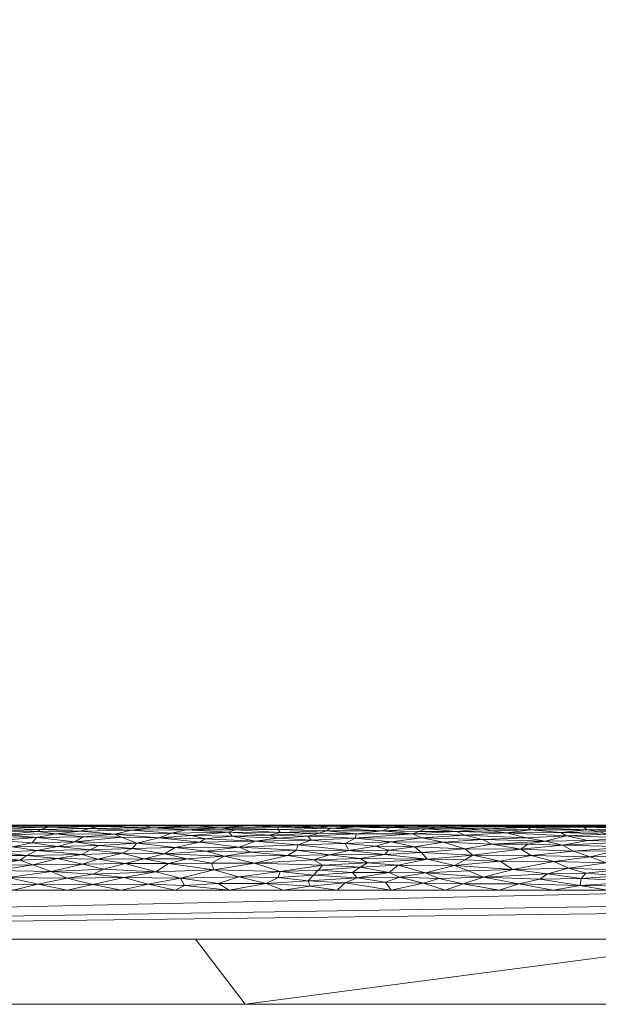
# Model space of a CAD drawing. Header units: millimetres. Extents: x -300 to 300, y 0 to 450.
# Tile 17 of 256: x -235 to -217, y 0 to 30. Entities that reach past the tile are written whole.
import ezdxf

# ---------------------------------------------------------------- set-up
doc = ezdxf.new("R2010")
doc.units = ezdxf.units.MM
doc.layers.add('A-GENM', color=13, linetype='Continuous')

# ---------------------------------------------------------------- blocks, each defined once
blk = doc.blocks.new('MODEL_CCAS0420-1080410R0 - MODEL_CCAS0420-1080410R0-453240-Preview')
at = {"layer": 'A-GENM', "lineweight": 9}
mesh = blk.add_polyface(dxfattribs=at)
corners = [(-296.159, -20, -110), (-295.657, -15.55, -110), (-294.177, -11.323, -110), (-291.793, -7.531, -110), (-288.625, -4.364, -110), (-284.831, -1.981, -110), (-280.602, -0.502, -110), (-276.147, 0, -110), (276.147, 0, -110), (280.596, -0.501, -110), (284.825, -1.978, -110), (288.619, -4.359, -110), (291.788, -7.525, -110), (294.174, -11.316, -110), (295.656, -15.545, -110), (296.159, -20, -110), (296.159, -426.171, -110), (295.658, -430.617, -110), (294.182, -434.842, -110), (291.802, -438.632, -110), (288.638, -441.797, -110), (284.848, -444.179, -110), (280.622, -445.657, -110), (276.171, -446.159, -110), (-276.171, -446.159, -110), (-280.617, -445.658, -110), (-284.842, -444.182, -110), (-288.632, -441.802, -110), (-291.797, -438.638, -110), (-294.179, -434.848, -110), (-295.657, -430.622, -110), (-296.159, -426.171, -110)]
mesh.append_faces([[corners[k] for k in face] for face in [(15, 12, 13, 14)]], dxfattribs={"vtx0": -1})
mesh.append_faces([[corners[k] for k in face] for face in [(16, 8, 15)]], dxfattribs={"vtx0": -1, "vtx1": -1})
mesh.append_faces([[corners[k] for k in face] for face in [(24, 31, 7, 8)]], dxfattribs={"vtx0": -1, "vtx1": -1, "vtx3": -1})
mesh.append_faces([[corners[k] for k in face] for face in [(31, 24, 25, 30), (18, 21, 22, 17), (17, 22, 23, 16)]], dxfattribs={"vtx0": -1, "vtx2": -1})
mesh.append_faces([[corners[k] for k in face] for face in [(0, 3, 4, 5), (0, 5, 6, 7)]], dxfattribs={"vtx0": -1, "vtx3": -1})
mesh.append_faces([[corners[k] for k in face] for face in [(28, 29, 27)]], dxfattribs={"vtx1": -1})
mesh.append_faces([[corners[k] for k in face] for face in [(25, 26, 30), (11, 12, 15, 10), (9, 10, 15, 8), (31, 0, 7)]], dxfattribs={"vtx1": -1, "vtx2": -1})
mesh.append_faces([[corners[k] for k in face] for face in [(23, 24, 8, 16)]], dxfattribs={"vtx1": -1, "vtx2": -1, "vtx3": -1})
mesh.append_faces([[corners[k] for k in face] for face in [(26, 27, 29, 30)]], dxfattribs={"vtx1": -1, "vtx3": -1})
mesh.append_faces([[corners[k] for k in face] for face in [(19, 20, 21, 18)]], dxfattribs={"vtx2": -1})
mesh.append_faces([[corners[k] for k in face] for face in [(0, 1, 2, 3)]], dxfattribs={"vtx3": -1})
mesh = blk.add_polyface(dxfattribs=at)
corners = [(279.918, 0, -2), (278.032, 0, -56), (276.147, 0, -110), (-276.147, 0, -110), (-278.032, 0, -56), (-279.918, 0, -2), (0, 0, -2)]
mesh.append_faces([[corners[k] for k in face] for face in [(6, 3, 4, 5)]], dxfattribs={"vtx0": -1})
mesh.append_faces([[corners[k] for k in face] for face in [(3, 6, 2)]], dxfattribs={"vtx0": -1, "vtx1": -1})
mesh.append_faces([[corners[k] for k in face] for face in [(1, 2, 6, 0)]], dxfattribs={"vtx1": -1})
mesh = blk.add_polyface(dxfattribs=at)
corners = [(279.918, 0, -2), (0, 0, -2), (-279.918, 0, -2), (-279.918, -0.586, -0.586), (-279.918, -2), (0, -2), (279.918, -2), (279.918, -0.586, -0.586), (-146.072, 0, -2), (-139.959, -2), (-209.938, -2), (-246.456, -2), (-73.036, 0, -2), (-212.995, 0, -2), (-69.979, -2), (-246.456, 0, -2), (146.072, -2), (139.959, 0, -2), (209.938, 0, -2), (246.456, 0, -2), (73.036, -2), (212.995, -2), (69.979, 0, -2), (246.456, -2), (-36.518, 0, -2), (-34.99, -2), (-52.485, -2), (34.99, 0, -2), (36.518, -2), (18.259, -2), (-263.187, -2), (-109.554, 0, -2), (-104.969, -2), (-122.464, -2), (263.187, 0, -2), (104.969, 0, -2), (109.554, -2), (91.295, -2), (-174.949, -2), (-179.533, 0, -2), (-162.803, 0, -2), (179.533, -2), (174.949, 0, -2), (192.444, 0, -2), (-157.454, -2), (-127.813, 0, -2), (-18.259, 0, -2), (-17.495, -2), (-229.726, 0, -2), (-228.197, -2), (229.726, -2), (228.197, 0, -2), (54.777, -2), (52.485, 0, -2), (-87.474, -2), (-91.295, 0, -2), (127.813, -2), (122.464, 0, -2), (-196.264, 0, -2), (-192.444, -2), (157.454, 0, -2), (162.803, -2), (-54.777, 0, -2), (17.495, 0, -2), (-263.187, 0, -2), (263.187, -2), (87.474, 0, -2), (196.264, -2)]
mesh.append_faces([[corners[k] for k in face] for face in [(44, 40, 38), (45, 33, 31), (46, 47, 1), (50, 51, 21), (52, 53, 28), (54, 55, 32), (56, 57, 36), (58, 59, 39), (60, 61, 42)]], dxfattribs={"vtx0": -1, "vtx1": -1})
mesh.append_faces([[corners[k] for k in face] for face in [(34, 65, 7), (30, 64, 3)]], dxfattribs={"vtx0": -1, "vtx1": -1, "vtx2": -1})
mesh.append_faces([[corners[k] for k in face] for face in [(5, 63, 1, 47), (42, 61, 41, 43), (19, 23, 65, 34), (32, 55, 31, 33), (28, 53, 27, 29), (39, 59, 38, 40), (36, 57, 35, 37), (21, 51, 18, 67), (63, 5, 29, 27), (67, 18, 43, 41), (37, 35, 66)]], dxfattribs={"vtx0": -1, "vtx2": -1})
mesh.append_faces([[corners[k] for k in face] for face in [(2, 3, 64)]], dxfattribs={"vtx1": -1})
mesh.append_faces([[corners[k] for k in face] for face in [(25, 47, 46, 24), (9, 33, 45, 8), (8, 40, 44, 9), (49, 10, 13, 48), (11, 49, 48, 15), (19, 51, 50, 23), (20, 37, 66, 22), (26, 25, 24, 62), (14, 26, 62, 12), (22, 53, 52, 20), (30, 11, 15, 64), (12, 55, 54, 14), (17, 57, 56, 16), (10, 59, 58, 13), (16, 61, 60, 17)]], dxfattribs={"vtx1": -1, "vtx3": -1})
mesh.append_faces([[corners[k] for k in face] for face in [(3, 4, 30), (65, 6, 7), (7, 0, 34)]], dxfattribs={"vtx2": -1})
mesh = blk.add_polyface(dxfattribs=at)
corners = [(-279.918, -2), (-292.651, -7.27), (-297.929, -20), (-297.929, -224.97), (-297.929, -429.94), (-292.661, -442.661), (-279.94, -447.929), (0, -447.929), (279.94, -447.929), (292.661, -442.661), (297.929, -429.94), (297.929, -224.97), (297.929, -20), (292.651, -7.27), (279.918, -2), (0, -2), (0, -3.5), (13.257, -3.5), (26.515, -3.5), (39.772, -3.5), (53.029, -3.5), (66.287, -3.5), (79.544, -3.5), (92.801, -3.5), (106.059, -3.5), (119.316, -3.5), (132.573, -3.5), (145.831, -3.5), (159.088, -3.5), (172.345, -3.5), (185.603, -3.5), (198.86, -3.5), (212.117, -3.5), (225.375, -3.5), (238.632, -3.5), (251.889, -3.5), (265.147, -3.5), (278.404, -3.5), (291.028, -7.487), (296.497, -19.511), (296.5, -32.769), (296.5, -46.026), (296.5, -59.283), (296.5, -72.541), (296.5, -85.798), (296.5, -99.055), (296.5, -112.313), (296.5, -125.57), (296.5, -138.827), (296.5, -152.085), (296.5, -165.342), (296.5, -178.599), (296.5, -191.857), (296.5, -205.114), (296.5, -218.371), (296.5, -231.629), (296.5, -244.886), (296.5, -258.143), (296.499, -271.401), (296.499, -284.658), (296.499, -297.915), (296.499, -311.173), (296.499, -324.43), (296.499, -337.687), (296.5, -350.945), (296.5, -364.202), (296.5, -377.459), (296.5, -390.717), (296.5, -403.974), (296.5, -417.231), (296.497, -430.489), (291.028, -442.513), (278.404, -446.5), (265.147, -446.5), (251.889, -446.5), (238.632, -446.5), (225.375, -446.5), (212.117, -446.5), (198.86, -446.5), (185.603, -446.5), (172.345, -446.5), (159.088, -446.5), (145.831, -446.5), (132.573, -446.5), (119.316, -446.5), (106.059, -446.5), (92.801, -446.5), (79.544, -446.5), (66.287, -446.5), (53.029, -446.5), (39.772, -446.5), (26.515, -446.5), (13.257, -446.5), (0, -446.5), (-12.926, -446.5), (-25.852, -446.5), (-38.777, -446.5), (-51.703, -446.5), (-64.629, -446.5), (-77.555, -446.5), (-90.48, -446.5), (-103.406, -446.5), (-116.332, -446.5), (-129.258, -446.5), (-142.183, -446.5), (-155.109, -446.5), (-168.035, -446.5), (-180.961, -446.5), (-193.887, -446.5), (-206.812, -446.5), (-219.738, -446.5), (-232.664, -446.5), (-245.59, -446.5), (-258.515, -446.5), (-271.441, -446.5), (-284.356, -445.968), (-294.544, -438.124), (-296.5, -425.35), (-296.5, -412.424), (-296.5, -399.498), (-296.5, -386.572), (-296.5, -373.646), (-296.5, -360.721), (-296.5, -347.795), (-296.499, -334.869), (-296.499, -321.943), (-296.499, -309.018), (-296.499, -296.092), (-296.499, -283.166), (-296.499, -270.24), (-296.5, -257.315), (-296.5, -244.389), (-296.5, -231.463), (-296.5, -218.537), (-296.5, -205.611), (-296.5, -192.686), (-296.5, -179.76), (-296.5, -166.834), (-296.5, -153.908), (-296.5, -140.983), (-296.5, -128.057), (-296.5, -115.131), (-296.5, -102.205), (-296.5, -89.28), (-296.5, -76.354), (-296.5, -63.428), (-296.5, -50.502), (-296.5, -37.576), (-296.5, -24.651), (-294.544, -11.876), (-284.356, -4.032), (-271.441, -3.5), (-258.515, -3.5), (-245.59, -3.5), (-232.664, -3.5), (-219.738, -3.5), (-206.812, -3.5), (-193.887, -3.5), (-180.961, -3.5), (-168.035, -3.5), (-155.109, -3.5), (-142.183, -3.5), (-129.258, -3.5), (-116.332, -3.5), (-103.406, -3.5), (-90.48, -3.5), (-77.555, -3.5), (-64.629, -3.5), (-51.703, -3.5), (-38.777, -3.5), (-25.852, -3.5), (-12.926, -3.5), (-294.538, -438.129), (-294.547, -438.108)]
mesh.append_faces([[corners[k] for k in face] for face in [(116, 172, 173)]])
mesh.append_faces([[corners[k] for k in face] for face in [(118, 4, 117), (6, 115, 5), (115, 6, 114), (7, 104, 6), (1, 150, 0), (151, 0, 150)]], dxfattribs={"vtx0": -1, "vtx1": -1})
mesh.append_faces([[corners[k] for k in face] for face in [(4, 124, 125), (7, 99, 100), (2, 148, 149), (149, 1, 2), (2, 141, 142), (0, 151, 152), (0, 160, 161, 15), (15, 165, 166), (15, 170, 171), (8, 81, 82, 7), (8, 72, 73), (11, 61, 62, 10), (12, 46, 47, 11), (38, 13, 14, 37), (13, 38, 39, 12)]], dxfattribs={"vtx0": -1, "vtx2": -1})
mesh.append_faces([[corners[k] for k in face] for face in [(4, 118, 119, 120), (4, 120, 121, 122), (3, 128, 129, 130), (3, 130, 131, 132), (3, 138, 139, 140), (0, 154, 155, 156), (0, 156, 157, 158), (15, 161, 162, 163), (15, 163, 164, 165), (8, 73, 74, 75), (7, 86, 87, 88), (7, 83, 84, 85), (10, 68, 69, 70), (11, 55, 56, 57), (14, 28, 29, 30), (14, 32, 33, 34), (15, 19, 20, 21), (12, 44, 45, 46), (11, 49, 50, 51), (11, 47, 48, 49), (12, 39, 40, 41)]], dxfattribs={"vtx0": -1, "vtx3": -1})
mesh.append_faces([[corners[k] for k in face] for face in [(123, 124, 4, 122), (127, 128, 3, 126), (113, 114, 6, 112), (111, 112, 6, 110), (109, 110, 6, 108), (107, 108, 6, 106), (96, 97, 7, 95), (105, 106, 6, 104), (103, 104, 7, 102), (101, 102, 7, 100), (98, 99, 7, 97), (94, 95, 7, 93), (135, 136, 3, 134), (137, 138, 3, 136), (133, 134, 3, 132), (145, 146, 2, 144), (147, 148, 2, 146), (143, 144, 2, 142), (149, 150, 1), (153, 154, 0, 152), (159, 160, 0, 158), (169, 170, 15, 168), (167, 168, 15, 166), (78, 79, 8, 77), (80, 81, 8, 79), (76, 77, 8, 75), (91, 92, 7, 90), (89, 90, 7, 88), (85, 86, 7), (82, 83, 7), (67, 68, 10, 66), (65, 66, 10, 64), (60, 61, 11, 59), (58, 59, 11, 57), (63, 64, 10, 62), (54, 55, 11, 53), (26, 27, 15, 25), (31, 32, 14, 30), (16, 17, 15, 171), (18, 19, 15, 17), (24, 25, 15, 23), (22, 23, 15, 21), (34, 35, 14), (52, 53, 11, 51), (36, 37, 14, 35), (42, 43, 12, 41), (43, 44, 12), (92, 93, 7)]], dxfattribs={"vtx1": -1, "vtx2": -1})
mesh.append_faces([[corners[k] for k in face] for face in [(3, 4, 125, 126), (2, 3, 140, 141), (71, 72, 8, 9), (70, 71, 9, 10), (27, 28, 14, 15)]], dxfattribs={"vtx1": -1, "vtx3": -1})
mesh.append_faces([[corners[k] for k in face] for face in [(4, 173, 117), (115, 172, 5)]], dxfattribs={"vtx2": -1})
mesh = blk.add_polyface(dxfattribs=at)
corners = [(218.725, -4.387, -0.214), (218.275, -4.176, -0.124), (217.12, -4.34, -0.192), (216.383, -5.109, -0.812), (217.682, -5.03, -0.71), (216.34, -4.981, -0.655), (218.337, -5.167, -0.895), (218.817, -5.457, -1.587), (217.807, -5.431, -1.476), (217.678, -5.47, -1.654), (216.843, -4.705, -0.407), (216.413, -4.837, -0.513), (218.123, -4.704, -0.406), (217.093, -5.22, -0.979), (217.72, -5.357, -1.257), (219.523, -5.425, -1.454), (218.464, -4.883, -0.555), (217.664, -5.493, -1.829), (218.883, -5.484, -1.746), (217.314, -5.296, -1.119), (216.191, -5.315, -1.159), (216.317, -5.4, -1.375), (216.571, -5.448, -1.544), (218.518, -5.269, -1.066), (218.994, -5.004, -0.68), (217.609, -4.525, -0.288), (216.099, -4.586, -0.325), (217.918, -3.646, -0.006), (215.964, -3.766, -0.02), (217.89, -3.861, -0.036), (216.843, -4.117, -0.104), (218.918, -4.002, -0.069), (217.75, -4.021, -0.075), (218.746, -3.5), (217.089, -3.5), (216.48, -3.629, -0.005), (219.162, -3.841, -0.033), (217.677, -5.5, -2), (216.166, -5.5, -2), (216.726, -3.946, -0.055), (215.932, -4.34, -0.192), (216.166, -5.485, -1.75), (219.189, -5.5, -2)]
mesh.append_faces([[corners[k] for k in face] for face in [(37, 17, 38)]], dxfattribs={"vtx0": -1, "vtx1": -1})
mesh.append_faces([[corners[k] for k in face] for face in [(0, 1, 2), (3, 4, 5), (6, 4, 3), (7, 8, 9), (10, 11, 12), (3, 13, 6), (14, 8, 15), (16, 11, 5), (17, 18, 9), (19, 20, 14), (21, 8, 14), (8, 22, 9), (20, 21, 14), (21, 22, 8), (19, 23, 13), (16, 12, 11), (16, 4, 24), (0, 2, 25), (2, 26, 25), (10, 25, 26), (16, 5, 4), (13, 23, 6), (27, 28, 29), (30, 2, 1), (1, 31, 32), (27, 34, 35), (28, 27, 35), (36, 27, 29), (32, 39, 30), (28, 39, 29), (29, 39, 32), (1, 32, 30), (29, 32, 31), (30, 40, 2), (22, 41, 9), (9, 41, 17), (38, 17, 41), (6, 24, 4), (25, 10, 12), (23, 19, 14), (13, 20, 19)]], dxfattribs={"vtx0": -1, "vtx1": -1, "vtx2": -1})
mesh.append_faces([[corners[k] for k in face] for face in [(27, 33, 34), (17, 37, 42)]], dxfattribs={"vtx0": -1, "vtx2": -1})
mesh = blk.add_polyface(dxfattribs=at)
corners = [(220.917, -5.383, -1.325), (220.642, -5.326, -1.184), (219.436, -5.349, -1.235), (218.337, -5.167, -0.895), (220.179, -5.262, -1.053), (219.581, -5.11, -0.813), (219.746, -4.765, -0.452), (218.464, -4.883, -0.555), (219.53, -4.911, -0.582), (217.609, -4.525, -0.288), (219.424, -4.568, -0.314), (218.725, -4.387, -0.214), (219.8, -3.701, -0.012), (219.162, -3.841, -0.033), (220.883, -3.904, -0.045), (220.89, -5.445, -1.531), (218.817, -5.457, -1.587), (220.387, -5.479, -1.71), (219.523, -5.425, -1.454), (221.461, -5.187, -0.925), (218.518, -5.269, -1.066), (218.994, -5.004, -0.68), (217.72, -5.357, -1.257), (217.664, -5.493, -1.829), (219.189, -5.5, -2), (218.883, -5.484, -1.746), (220.915, -5.055, -0.741), (220.627, -4.918, -0.589), (221.215, -4.572, -0.317), (220.374, -4.389, -0.215), (218.123, -4.704, -0.406), (218.746, -3.5), (217.918, -3.646, -0.006), (221.515, -3.701, -0.012), (220.403, -3.5), (219.988, -4.138, -0.111), (218.275, -4.176, -0.124), (218.918, -4.002, -0.069), (219.945, -5.496, -1.866), (217.89, -3.861, -0.036), (220.701, -5.5, -2), (217.678, -5.47, -1.654), (217.807, -5.431, -1.476)]
mesh.append_faces([[corners[k] for k in face] for face in [(0, 1, 2), (3, 4, 5), (6, 7, 8), (9, 10, 11), (12, 13, 14), (15, 16, 17), (2, 18, 0), (4, 19, 5), (4, 20, 2), (21, 8, 7), (22, 2, 20), (2, 22, 18), (18, 16, 15), (23, 24, 25), (21, 26, 27), (10, 28, 29), (6, 10, 30), (7, 6, 30), (28, 10, 6), (11, 10, 29), (12, 31, 32), (33, 34, 12), (35, 36, 11), (35, 11, 29), (35, 37, 36), (10, 9, 30), (24, 38, 25), (0, 18, 15), (39, 37, 13), (4, 3, 20), (3, 5, 21), (25, 38, 17), (14, 37, 35), (14, 13, 37), (32, 13, 12), (41, 25, 16), (17, 16, 25), (42, 16, 18), (2, 1, 4), (21, 5, 26), (21, 27, 8), (6, 8, 27)]], dxfattribs={"vtx0": -1, "vtx1": -1, "vtx2": -1})
mesh.append_faces([[corners[k] for k in face] for face in [(38, 24, 40)]], dxfattribs={"vtx0": -1, "vtx2": -1})
mesh.append_faces([[corners[k] for k in face] for face in [(34, 31, 12)]], dxfattribs={"vtx1": -1, "vtx2": -1})
mesh = blk.add_polyface(dxfattribs=at)
corners = [(221.459, -4.767, -0.454), (219.746, -4.765, -0.452), (220.627, -4.918, -0.589), (220.179, -5.262, -1.053), (220.642, -5.326, -1.184), (221.715, -5.302, -1.133), (222.31, -5.436, -1.496), (220.917, -5.383, -1.325), (220.89, -5.445, -1.531), (222.119, -4.976, -0.649), (220.915, -5.055, -0.741), (222.78, -5.107, -0.809), (223.006, -4.835, -0.512), (221.463, -4.437, -0.239), (221.772, -4.263, -0.158), (220.374, -4.389, -0.215), (222.613, -4.45, -0.247), (221.215, -4.572, -0.317), (219.988, -4.138, -0.111), (221.348, -4.092, -0.096), (220.883, -3.904, -0.045), (222.255, -3.856, -0.035), (221.515, -3.701, -0.012), (223.062, -5.233, -1.001), (221.461, -5.187, -0.925), (222.647, -5.38, -1.316), (221.889, -5.473, -1.672), (221.457, -5.495, -1.847), (222.711, -5.495, -1.858), (220.387, -5.479, -1.71), (219.945, -5.496, -1.866), (222.794, -4.654, -0.37), (222.667, -4.03, -0.077), (219.581, -5.11, -0.813), (220.701, -5.5, -2), (222.212, -5.5, -2), (223.197, -5.465, -1.627), (219.8, -3.701, -0.012), (222.723, -3.714, -0.013), (220.403, -3.5), (222.06, -3.5), (222.874, -5.307, -1.142)]
mesh.append_faces([[corners[k] for k in face] for face in [(39, 22, 40)]], dxfattribs={"vtx0": -1, "vtx1": -1})
mesh.append_faces([[corners[k] for k in face] for face in [(0, 1, 2), (3, 4, 5), (6, 7, 8), (9, 10, 11), (12, 0, 9), (13, 14, 15), (16, 13, 17), (9, 0, 2), (15, 14, 18), (19, 20, 18), (20, 21, 22), (23, 11, 24), (5, 23, 24), (3, 5, 24), (5, 7, 25), (26, 27, 28), (7, 6, 25), (2, 10, 9), (29, 30, 27), (12, 31, 0), (31, 17, 0), (16, 17, 31), (17, 1, 0), (14, 32, 19), (33, 24, 10), (11, 10, 24), (28, 27, 35), (29, 27, 26), (29, 26, 8), (8, 26, 6), (26, 36, 6), (37, 20, 22), (21, 20, 32), (38, 22, 21), (27, 30, 34), (40, 22, 38), (25, 41, 5), (7, 5, 4), (14, 13, 16), (15, 17, 13), (20, 19, 32), (18, 14, 19)]], dxfattribs={"vtx0": -1, "vtx1": -1, "vtx2": -1})
mesh.append_faces([[corners[k] for k in face] for face in [(27, 34, 35)]], dxfattribs={"vtx0": -1, "vtx2": -1})
mesh = blk.add_polyface(dxfattribs=at)
corners = [(222.874, -5.307, -1.142), (222.647, -5.38, -1.316), (223.995, -5.324, -1.179), (223.062, -5.233, -1.001), (222.794, -4.654, -0.37), (223.912, -4.594, -0.33), (222.613, -4.45, -0.247), (224.781, -5.227, -0.991), (223.898, -3.751, -0.018), (222.723, -3.714, -0.013), (223.469, -3.904, -0.045), (223.006, -4.835, -0.512), (223.8, -4.734, -0.428), (223.739, -5.422, -1.445), (224.822, -5.097, -0.796), (222.31, -5.436, -1.496), (223.72, -4.985, -0.659), (222.78, -5.107, -0.809), (222.119, -4.976, -0.649), (224.671, -4.478, -0.262), (224.449, -4.342, -0.193), (223.501, -4.266, -0.16), (221.772, -4.263, -0.158), (222.667, -4.03, -0.077), (224.767, -3.877, -0.04), (224.718, -5.457, -1.587), (223.197, -5.465, -1.627), (223.802, -5.488, -1.78), (222.711, -5.495, -1.858), (223.724, -5.5, -2), (221.889, -5.473, -1.672), (225.02, -4.716, -0.415), (224.196, -4.856, -0.53), (222.212, -5.5, -2), (222.255, -3.856, -0.035), (223.783, -4.041, -0.08), (222.06, -3.5), (223.718, -3.5), (224.668, -4.204, -0.135), (225.236, -5.5, -2), (221.715, -5.302, -1.133), (225.135, -3.725, -0.014)]
mesh.append_faces([[corners[k] for k in face] for face in [(29, 28, 33), (36, 9, 37), (39, 27, 29)]], dxfattribs={"vtx0": -1, "vtx1": -1})
mesh.append_faces([[corners[k] for k in face] for face in [(0, 1, 2), (0, 2, 3), (4, 5, 6), (2, 7, 3), (8, 9, 10), (11, 12, 4), (13, 2, 1), (3, 7, 14), (1, 15, 13), (14, 16, 17), (14, 17, 3), (18, 17, 16), (11, 18, 16), (19, 20, 6), (4, 12, 5), (6, 21, 22), (23, 22, 21), (10, 24, 8), (25, 13, 26), (27, 28, 29), (30, 28, 26), (25, 26, 27), (13, 15, 26), (31, 12, 32), (28, 27, 26), (10, 34, 23), (34, 10, 9), (35, 10, 23), (10, 35, 24), (23, 21, 35), (38, 35, 21), (9, 8, 37), (3, 40, 0), (32, 12, 11), (31, 5, 12), (6, 5, 19), (16, 32, 11), (41, 37, 8), (20, 38, 21), (6, 20, 21)]], dxfattribs={"vtx0": -1, "vtx1": -1, "vtx2": -1})
mesh = blk.add_polyface(dxfattribs=at)
corners = [(223.995, -5.324, -1.179), (225.708, -5.32, -1.169), (224.781, -5.227, -0.991), (225.983, -5.449, -1.548), (225.592, -5.404, -1.386), (224.718, -5.457, -1.587), (225.13, -4.934, -0.605), (224.822, -5.097, -0.796), (226.178, -5.036, -0.718), (224.196, -4.856, -0.53), (223.72, -4.985, -0.659), (223.802, -5.488, -1.78), (225.569, -5.491, -1.809), (225.236, -5.5, -2), (226.672, -5.476, -1.688), (227.186, -5.366, -1.279), (225.929, -5.247, -1.026), (226.275, -5.164, -0.89), (225.615, -4.584, -0.324), (224.671, -4.478, -0.262), (223.912, -4.594, -0.33), (224.668, -4.204, -0.135), (224.449, -4.342, -0.193), (225.813, -4.273, -0.163), (223.783, -4.041, -0.08), (224.902, -4.045, -0.081), (224.767, -3.877, -0.04), (226.103, -3.965, -0.06), (225.96, -4.118, -0.104), (225.135, -3.725, -0.014), (225.375, -3.5), (223.718, -3.5), (223.898, -3.751, -0.018), (223.739, -5.422, -1.445), (226.587, -4.895, -0.567), (225.02, -4.716, -0.415), (226.105, -4.435, -0.239), (226.207, -3.628, -0.005), (226.265, -3.794, -0.024), (227.032, -3.5), (226.623, -4.735, -0.429), (226.747, -5.5, -2), (227.122, -5.277, -1.081), (226.9, -4.564, -0.312)]
mesh.append_faces([[corners[k] for k in face] for face in [(30, 37, 39)]], dxfattribs={"vtx0": -1, "vtx1": -1})
mesh.append_faces([[corners[k] for k in face] for face in [(0, 1, 2), (3, 4, 5), (0, 4, 1), (6, 7, 8), (9, 10, 6), (11, 12, 5), (11, 13, 12), (12, 14, 3), (1, 4, 15), (2, 1, 16), (17, 7, 2), (8, 7, 17), (7, 6, 10), (18, 19, 20), (21, 22, 23), (24, 25, 26), (27, 25, 28), (32, 26, 29), (5, 4, 33), (0, 33, 4), (8, 34, 6), (34, 35, 6), (23, 28, 21), (19, 18, 36), (37, 30, 29), (27, 26, 25), (29, 26, 38), (37, 29, 38), (35, 34, 40), (12, 3, 5), (42, 16, 1), (17, 2, 16), (35, 18, 20), (35, 9, 6), (40, 18, 35), (36, 18, 43), (36, 23, 22), (26, 27, 38), (21, 28, 25), (24, 21, 25), (22, 19, 36)]], dxfattribs={"vtx0": -1, "vtx1": -1, "vtx2": -1})
mesh.append_faces([[corners[k] for k in face] for face in [(29, 30, 31)]], dxfattribs={"vtx0": -1, "vtx2": -1})
mesh.append_faces([[corners[k] for k in face] for face in [(13, 41, 12)]], dxfattribs={"vtx1": -1, "vtx2": -1})
mesh = blk.add_polyface(dxfattribs=at)
corners = [(225.96, -4.118, -0.104), (227.124, -4.079, -0.092), (226.103, -3.965, -0.06), (227.553, -3.703, -0.012), (228.689, -3.5), (227.032, -3.5), (227.201, -5.434, -1.489), (225.983, -5.449, -1.548), (226.672, -5.476, -1.688), (227.503, -5.494, -1.839), (228.118, -5.472, -1.664), (225.569, -5.491, -1.809), (226.747, -5.5, -2), (227.896, -5.007, -0.685), (228.388, -4.821, -0.499), (226.587, -4.895, -0.567), (225.813, -4.273, -0.163), (227.916, -4.333, -0.189), (229.161, -4.125, -0.107), (228.259, -5.5, -2), (228.955, -5.415, -1.42), (227.186, -5.366, -1.279), (226.178, -5.036, -0.718), (225.708, -5.32, -1.169), (227.122, -5.277, -1.081), (227.461, -5.193, -0.936), (226.275, -5.164, -0.89), (225.929, -5.247, -1.026), (225.592, -5.404, -1.386), (228.511, -5.359, -1.261), (226.623, -4.735, -0.429), (226.105, -4.435, -0.239), (227.195, -5.097, -0.796), (228.031, -4.673, -0.384), (228.841, -4.543, -0.299), (226.9, -4.564, -0.312), (227.19, -3.895, -0.043), (226.265, -3.794, -0.024), (226.207, -3.628, -0.005), (225.615, -4.584, -0.324), (228.699, -5.284, -1.095), (228.399, -3.913, -0.047), (228.602, -5.155, -0.877)]
mesh.append_faces([[corners[k] for k in face] for face in [(0, 1, 2), (6, 7, 8), (8, 9, 10), (9, 11, 12), (13, 14, 15), (16, 17, 1), (18, 1, 17), (20, 21, 6), (9, 8, 11), (13, 15, 22), (23, 21, 24), (25, 26, 27), (6, 8, 10), (20, 6, 10), (6, 21, 28), (21, 29, 24), (30, 15, 14), (17, 16, 31), (24, 25, 27), (26, 25, 32), (32, 22, 26), (14, 33, 30), (34, 17, 35), (2, 36, 37), (38, 3, 5), (3, 38, 37), (3, 37, 36), (34, 35, 33), (33, 35, 30), (39, 30, 35), (24, 29, 40), (28, 7, 6), (17, 31, 35), (36, 1, 41), (1, 36, 2), (3, 36, 41), (16, 1, 0), (40, 25, 24), (32, 42, 13), (42, 32, 25), (22, 32, 13)]], dxfattribs={"vtx0": -1, "vtx1": -1, "vtx2": -1})
mesh.append_faces([[corners[k] for k in face] for face in [(3, 4, 5)]], dxfattribs={"vtx0": -1, "vtx2": -1})
mesh.append_faces([[corners[k] for k in face] for face in [(12, 19, 9)]], dxfattribs={"vtx1": -1, "vtx2": -1})
mesh = blk.add_polyface(dxfattribs=at)
corners = [(229.7, -5.473, -1.669), (228.955, -5.415, -1.42), (228.118, -5.472, -1.664), (228.259, -5.5, -2), (229.015, -5.494, -1.839), (227.503, -5.494, -1.839), (229.771, -5.5, -2), (230.015, -5.355, -1.252), (230.462, -5.255, -1.041), (228.699, -5.284, -1.095), (230.673, -4.621, -0.348), (229.401, -4.695, -0.399), (230.346, -4.813, -0.492), (229.43, -5.082, -0.776), (230.847, -5.11, -0.813), (229.604, -4.973, -0.646), (228.388, -4.821, -0.499), (227.896, -5.007, -0.685), (227.553, -3.703, -0.012), (228.399, -3.913, -0.047), (229.027, -3.709, -0.013), (230.066, -3.641, -0.006), (228.689, -3.5), (228.841, -4.543, -0.299), (229.984, -4.464, -0.254), (229.237, -4.33, -0.187), (228.511, -5.359, -1.261), (231.07, -5.415, -1.421), (230.526, -5.494, -1.839), (229.855, -5.175, -0.906), (228.602, -5.155, -0.877), (227.186, -5.366, -1.279), (227.124, -4.079, -0.092), (229.161, -4.125, -0.107), (227.461, -5.193, -0.936), (227.916, -4.333, -0.189), (230.189, -3.871, -0.038), (228.031, -4.673, -0.384), (230.938, -4.07, -0.089), (230.555, -4.318, -0.182), (230.346, -3.5)]
mesh.append_faces([[corners[k] for k in face] for face in [(6, 4, 3), (22, 21, 40)]], dxfattribs={"vtx0": -1, "vtx1": -1})
mesh.append_faces([[corners[k] for k in face] for face in [(0, 1, 2), (3, 4, 5), (7, 8, 9), (10, 11, 12), (13, 14, 15), (16, 17, 15), (18, 19, 20), (20, 21, 22), (23, 24, 25), (26, 7, 9), (0, 27, 1), (28, 0, 4), (4, 6, 28), (2, 4, 0), (4, 2, 5), (29, 13, 30), (27, 7, 1), (29, 9, 8), (1, 26, 31), (32, 33, 19), (34, 9, 30), (13, 17, 30), (16, 15, 12), (10, 23, 11), (35, 25, 33), (19, 33, 36), (11, 37, 16), (20, 19, 36), (36, 33, 38), (39, 38, 33), (18, 20, 22), (37, 11, 23), (16, 12, 11), (25, 24, 39), (10, 24, 23), (33, 25, 39), (23, 25, 35), (9, 29, 30), (14, 13, 29), (17, 13, 15), (7, 26, 1), (36, 21, 20)]], dxfattribs={"vtx0": -1, "vtx1": -1, "vtx2": -1})
mesh = blk.add_polyface(dxfattribs=at)
corners = [(230.673, -4.621, -0.348), (231.669, -4.783, -0.467), (231.975, -4.64, -0.361), (229.771, -5.5, -2), (231.282, -5.5, -2), (230.526, -5.494, -1.839), (230.847, -5.11, -0.813), (230.462, -5.255, -1.041), (232.201, -5.221, -0.981), (231.882, -4.322, -0.184), (230.555, -4.318, -0.182), (231.3, -4.469, -0.256), (231.7, -5.346, -1.229), (229.855, -5.175, -0.906), (232.713, -5.453, -1.565), (231.282, -5.474, -1.674), (232.779, -5.489, -1.785), (231.07, -5.415, -1.421), (232.549, -4.149, -0.115), (232.868, -3.994, -0.067), (230.938, -4.07, -0.089), (232.87, -3.68, -0.009), (232.003, -3.5), (231.175, -3.689, -0.01), (230.066, -3.641, -0.006), (230.189, -3.871, -0.038), (231.527, -4.945, -0.616), (229.604, -4.973, -0.646), (232.719, -4.449, -0.246), (230.346, -4.813, -0.492), (232.998, -5.394, -1.356), (231.728, -5.496, -1.861), (229.7, -5.473, -1.669), (230.015, -5.355, -1.252), (231.996, -5.132, -0.844), (233.429, -4.984, -0.659), (232.69, -4.876, -0.549), (229.984, -4.464, -0.254), (230.346, -3.5), (231.926, -3.889, -0.042), (232.794, -5.5, -2), (232.958, -4.738, -0.432)]
mesh.append_faces([[corners[k] for k in face] for face in [(38, 23, 22), (40, 31, 4)]], dxfattribs={"vtx0": -1, "vtx1": -1})
mesh.append_faces([[corners[k] for k in face] for face in [(0, 1, 2), (6, 7, 8), (9, 10, 11), (7, 12, 8), (7, 6, 13), (14, 15, 16), (15, 14, 17), (18, 19, 20), (21, 22, 23), (24, 25, 23), (6, 26, 27), (28, 9, 11), (26, 29, 27), (17, 14, 30), (4, 31, 5), (31, 15, 5), (32, 5, 15), (15, 17, 32), (17, 12, 33), (30, 12, 17), (6, 34, 26), (12, 7, 33), (1, 0, 29), (35, 26, 34), (26, 36, 1), (10, 9, 20), (0, 11, 37), (38, 24, 23), (39, 23, 25), (23, 39, 21), (20, 39, 25), (6, 8, 34), (15, 31, 16), (1, 41, 2), (26, 1, 29), (11, 2, 28), (37, 11, 10), (2, 11, 0), (20, 9, 18), (20, 19, 39)]], dxfattribs={"vtx0": -1, "vtx1": -1, "vtx2": -1})
mesh.append_faces([[corners[k] for k in face] for face in [(3, 4, 5)]], dxfattribs={"vtx1": -1, "vtx2": -1})
mesh = blk.add_polyface(dxfattribs=at)
corners = [(232.794, -5.5, -2), (232.779, -5.489, -1.785), (231.728, -5.496, -1.861), (233.253, -5.316, -1.162), (232.998, -5.394, -1.356), (234.485, -5.367, -1.281), (233.955, -4.473, -0.259), (232.719, -4.449, -0.246), (233.208, -4.593, -0.33), (234.248, -5.432, -1.482), (232.713, -5.453, -1.565), (234.364, -5.475, -1.685), (234.306, -5.5, -2), (233.962, -4.839, -0.515), (233.429, -4.984, -0.659), (234.734, -4.954, -0.626), (232.549, -4.149, -0.115), (231.882, -4.322, -0.184), (233.19, -4.296, -0.172), (234.597, -4.716, -0.415), (232.958, -4.738, -0.432), (231.975, -4.64, -0.361), (233.662, -3.87, -0.038), (232.87, -3.68, -0.009), (231.926, -3.889, -0.042), (234.571, -5.3, -1.128), (231.7, -5.346, -1.229), (232.201, -5.221, -0.981), (234.006, -5.229, -0.994), (233.174, -5.139, -0.853), (234.602, -5.117, -0.822), (231.996, -5.132, -0.844), (232.69, -4.876, -0.549), (234.852, -5.494, -1.846), (232.868, -3.994, -0.067), (234.567, -3.688, -0.01), (233.661, -3.5), (234.149, -4.079, -0.092), (232.003, -3.5), (231.669, -4.783, -0.467), (231.527, -4.945, -0.616), (234.903, -4.571, -0.316), (234.713, -4.282, -0.166)]
mesh.append_faces([[corners[k] for k in face] for face in [(0, 1, 2), (3, 4, 5), (6, 7, 8), (9, 10, 11), (13, 14, 15), (16, 17, 18), (19, 20, 13), (8, 7, 21), (22, 23, 24), (3, 5, 25), (9, 5, 4), (10, 9, 4), (26, 4, 3), (11, 10, 1), (27, 3, 28), (29, 28, 30), (31, 27, 29), (27, 26, 3), (13, 32, 14), (12, 33, 1), (28, 29, 27), (30, 14, 29), (34, 22, 24), (35, 23, 22), (35, 36, 23), (18, 37, 16), (34, 37, 22), (31, 29, 14), (13, 20, 32), (39, 32, 20), (40, 14, 32), (8, 21, 20), (19, 8, 20), (6, 8, 41), (18, 6, 42), (19, 41, 8), (18, 17, 7), (6, 18, 7), (37, 18, 42), (3, 25, 28), (1, 33, 11), (37, 34, 16)]], dxfattribs={"vtx0": -1, "vtx1": -1, "vtx2": -1})
mesh.append_faces([[corners[k] for k in face] for face in [(1, 0, 12)]], dxfattribs={"vtx0": -1, "vtx2": -1})
mesh.append_faces([[corners[k] for k in face] for face in [(36, 38, 23)]], dxfattribs={"vtx1": -1, "vtx2": -1})
mesh = blk.add_polyface(dxfattribs=at)
corners = [(234.485, -5.367, -1.281), (234.248, -5.432, -1.482), (235.923, -5.399, -1.37), (235.766, -5.316, -1.161), (234.149, -4.079, -0.092), (235.473, -3.888, -0.042), (233.662, -3.87, -0.038), (235.814, -5.029, -0.71), (237.219, -4.917, -0.588), (235.335, -4.833, -0.509), (235.118, -4.426, -0.234), (234.713, -4.282, -0.166), (233.955, -4.473, -0.259), (234.597, -4.716, -0.415), (235.778, -4.673, -0.384), (234.903, -4.571, -0.316), (235.567, -5.214, -0.969), (234.006, -5.229, -0.994), (234.571, -5.3, -1.128), (237.297, -5.351, -1.242), (234.734, -4.954, -0.626), (237.185, -3.966, -0.06), (236.634, -3.818, -0.028), (236.147, -3.667, -0.008), (236.975, -3.5), (235.318, -3.5), (235.825, -4.109, -0.101), (234.602, -5.117, -0.822), (236.715, -5.166, -0.893), (237.055, -5.25, -1.032), (236.145, -5.455, -1.576), (234.852, -5.494, -1.846), (236.154, -5.49, -1.793), (234.364, -5.475, -1.685), (235.817, -5.5, -2), (236.6, -4.563, -0.311), (234.567, -3.688, -0.01), (233.661, -3.5), (236.007, -4.272, -0.162), (233.962, -4.839, -0.515), (233.429, -4.984, -0.659), (236.668, -4.411, -0.226), (236.995, -4.701, -0.404), (234.306, -5.5, -2)]
mesh.append_faces([[corners[k] for k in face] for face in [(37, 36, 25), (34, 31, 43)]], dxfattribs={"vtx0": -1, "vtx1": -1})
mesh.append_faces([[corners[k] for k in face] for face in [(0, 1, 2), (0, 2, 3), (4, 5, 6), (7, 8, 9), (10, 11, 12), (13, 14, 15), (16, 17, 18), (3, 2, 19), (20, 7, 9), (5, 21, 22), (5, 26, 21), (7, 27, 28), (16, 27, 17), (4, 11, 26), (16, 3, 29), (1, 30, 2), (31, 32, 33), (33, 32, 30), (18, 0, 3), (1, 33, 30), (32, 31, 34), (16, 28, 27), (20, 27, 7), (15, 14, 35), (6, 5, 36), (36, 23, 25), (38, 26, 11), (5, 23, 36), (5, 4, 26), (39, 20, 9), (27, 20, 40), (13, 39, 9), (10, 12, 15), (35, 10, 15), (38, 10, 41), (14, 9, 42), (9, 14, 13), (35, 41, 10), (16, 18, 3), (10, 38, 11), (23, 5, 22)]], dxfattribs={"vtx0": -1, "vtx1": -1, "vtx2": -1})
mesh.append_faces([[corners[k] for k in face] for face in [(23, 24, 25)]], dxfattribs={"vtx0": -1, "vtx2": -1})
mesh = blk.add_polyface(dxfattribs=at)
corners = [(0, -113.079, -5), (74.359, -113.079, -5), (148.718, -113.079, -5), (223.077, -113.079, -5), (294.5, -132.968, -5), (294.499, -81.318, -5), (294.499, -29.667, -5), (258.762, -5.5, -5), (206.609, -5.5, -5), (154.956, -5.5, -5), (103.303, -5.5, -5), (51.652, -5.5, -5), (0, -5.5, -5), (-59.752, -5.5, -5), (-119.504, -5.5, -5), (-179.256, -5.5, -5), (-239.009, -5.5, -5), (-294.499, -25.775, -5), (-289.1, -8.453, -5), (-294.499, -73.214, -5), (-294.5, -132.968, -5), (-275.116, -113.088, -5), (-244.547, -113.079, -5), (-213.979, -113.079, -5), (-183.41, -113.079, -5), (-152.842, -113.079, -5), (-122.274, -113.079, -5), (-91.705, -113.079, -5), (-61.137, -113.079, -5), (-30.568, -113.079, -5), (-119.5, -65, -5), (-114.374, -52.626, -5), (-102, -47.5, -5), (-89.626, -52.626, -5), (-84.5, -65, -5), (-89.626, -77.374, -5), (-102, -82.5, -5), (-114.374, -77.374, -5), (17.5, -65, -5), (12.374, -77.374, -5), (0, -82.5, -5), (-12.374, -77.374, -5), (-17.5, -65, -5), (-12.374, -52.626, -5), (0, -47.5, -5), (12.374, -52.626, -5), (119.5, -65, -5), (114.374, -77.374, -5), (102, -82.5, -5), (89.626, -77.374, -5), (84.5, -65, -5), (89.626, -52.626, -5), (102, -47.5, -5), (114.374, -52.626, -5), (-290.42, -24.284, -5)]
mesh.append_faces([[corners[k] for k in face] for face in [(18, 17, 54)]])
mesh.append_faces([[corners[k] for k in face] for face in [(32, 14, 31), (42, 29, 41), (50, 1, 49), (8, 3, 7), (53, 10, 52)]], dxfattribs={"vtx0": -1, "vtx1": -1})
mesh.append_faces([[corners[k] for k in face] for face in [(13, 34, 42, 43)]], dxfattribs={"vtx0": -1, "vtx1": -1, "vtx3": -1})
mesh.append_faces([[corners[k] for k in face] for face in [(30, 24, 25, 37), (16, 22, 23, 15), (35, 27, 28, 34), (37, 25, 26, 36), (36, 26, 27, 35), (31, 14, 15, 30), (13, 33, 34), (0, 40, 41, 29), (11, 50, 51, 10), (12, 44, 45, 11), (10, 51, 52)]], dxfattribs={"vtx0": -1, "vtx2": -1})
mesh.append_faces([[corners[k] for k in face] for face in [(19, 21, 22, 16), (15, 23, 24, 30), (11, 45, 38, 50)]], dxfattribs={"vtx0": -1, "vtx2": -1, "vtx3": -1})
mesh.append_faces([[corners[k] for k in face] for face in [(20, 21, 19)]], dxfattribs={"vtx1": -1})
mesh.append_faces([[corners[k] for k in face] for face in [(47, 48, 2)]], dxfattribs={"vtx1": -1, "vtx2": -1})
mesh.append_faces([[corners[k] for k in face] for face in [(28, 29, 42, 34), (38, 39, 1, 50), (46, 47, 2, 9)]], dxfattribs={"vtx1": -1, "vtx2": -1, "vtx3": -1})
mesh.append_faces([[corners[k] for k in face] for face in [(13, 14, 32, 33), (12, 13, 43, 44), (39, 40, 0, 1), (48, 49, 1, 2), (2, 3, 8, 9), (53, 46, 9, 10)]], dxfattribs={"vtx1": -1, "vtx3": -1})
mesh.append_faces([[corners[k] for k in face] for face in [(16, 54, 19), (5, 6, 7)]], dxfattribs={"vtx2": -1})
mesh.append_faces([[corners[k] for k in face] for face in [(3, 4, 5, 7)]], dxfattribs={"vtx2": -1, "vtx3": -1})
mesh = blk.add_polyface(dxfattribs=at)
corners = [(265.463, -10.031, -5), (272.097, -5.5, -2), (266.05, -5.5, -2), (239.205, -5.5, -5), (235.817, -5.5, -2), (232.685, -5.5, -5), (206.609, -5.5, -5), (211.631, -5.5, -2), (205.584, -5.5, -2), (252.243, -5.5, -5), (247.91, -5.5, -2), (245.724, -5.5, -5), (253.957, -5.5, -2), (294.499, -29.667, -5), (294.499, -25.461, -2), (290.032, -26.646, -5), (278.144, -5.5, -2), (267.696, -11.542, -5), (272.164, -14.563, -5), (213.128, -5.5, -5), (217.677, -5.5, -2), (260.004, -5.5, -2), (263.229, -8.521, -5), (258.762, -5.5, -5), (223.724, -5.5, -2), (219.647, -5.5, -5), (226.166, -5.5, -5), (289.496, -8.773, -2), (276.631, -17.583, -5), (281.098, -20.604, -5), (283.82, -7.137, -2), (291.997, -14.093, -2), (285.565, -23.625, -5), (294.499, -19.412, -2), (229.771, -5.5, -2), (241.864, -5.5, -2), (244.887, -5.5, -2)]
mesh.append_faces([[corners[k] for k in face] for face in [(3, 4, 5), (9, 10, 11), (13, 14, 15), (21, 22, 2), (4, 3, 35), (20, 25, 24), (34, 5, 4), (33, 15, 14), (11, 35, 3), (27, 29, 31)]], dxfattribs={"vtx0": -1, "vtx1": -1})
mesh.append_faces([[corners[k] for k in face] for face in [(0, 1, 2), (6, 7, 8), (16, 17, 18), (19, 20, 7), (24, 25, 26), (27, 28, 29), (28, 27, 30), (31, 29, 32), (7, 6, 19), (2, 22, 0), (33, 32, 15), (26, 34, 24), (32, 33, 31), (17, 16, 1)]], dxfattribs={"vtx0": -1, "vtx2": -1})
mesh.append_faces([[corners[k] for k in face] for face in [(11, 10, 36, 35)]], dxfattribs={"vtx0": -1, "vtx3": -1})
mesh.append_faces([[corners[k] for k in face] for face in [(12, 10, 9), (23, 22, 21), (19, 25, 20), (30, 16, 18), (26, 5, 34), (9, 23, 12), (18, 28, 30), (21, 12, 23), (0, 17, 1)]], dxfattribs={"vtx1": -1, "vtx2": -1})

msp = doc.modelspace()

# ---------------------------------------------------------------- block references
at = {"layer": 'A-GENM', "lineweight": 9, "rotation": 180}
msp.add_blockref('MODEL_CCAS0420-1080410R0 - MODEL_CCAS0420-1080410R0-453240-Preview', (0, 0, 850), dxfattribs=at)

doc.saveas('drawing.dxf')
